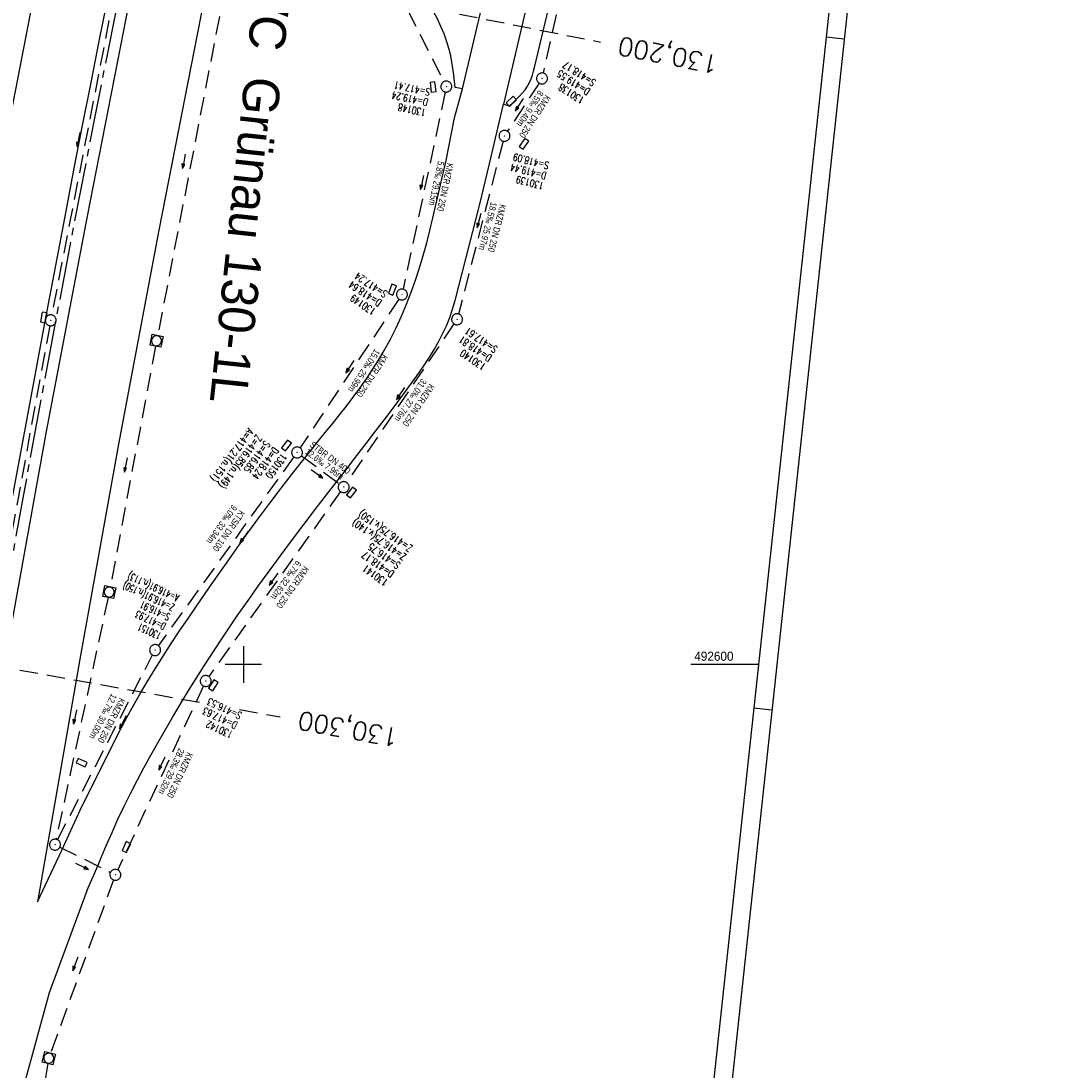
# Model space of a CAD drawing. Header units: millimetres. Extents: x 508849 to 509113, y 492318 to 492995.
# Tile 5 of 9: x 508970 to 509113, y 492544 to 492688. Entities that reach past the tile are written whole.
import ezdxf
from ezdxf.enums import TextEntityAlignment as Align

# ---------------------------------------------------------------- set-up
doc = ezdxf.new("R2010")
doc.units = ezdxf.units.MM
doc.header["$LTSCALE"] = 10
for name, pattern in [('ACHSE', [5.5, 4, -0.5, 0.5, -0.5]), ('LT00', [0]), ('LT17', [0.15, 0.1, -0.05]), ('STRICHLINIE2', [0.375, 0.25, -0.125])]:
    doc.linetypes.add(name, pattern=pattern)
for name, color, linetype in [('-BESCH', 7, 'STRICHLINIE2'), ('-BKAN004', 140, 'LT00'), ('-BSCH004', 5, 'LT00'), ('-Halt-Pfeil', 4, 'LT00'), ('A-TEXT-KILOMETER', 30, 'LT17'), ('AS-BESCHRIFT', 152, 'Continuous'), ('AX-020', 250, 'ACHSE'), ('RAHMEN', 250, 'Continuous'), ('V_AFBR_BAB', 250, 'LT00'), ('V_BFBR_BAB', 250, 'LT00'), ('V_KA_MULD', 182, 'LT00'), ('V_KA_PRUF', 182, 'LT00'), ('V_LAGEPLAN', 1, 'LT00'), ('V_RASTER', 250, 'LT00'), ('V_SINKK', 182, 'LT00')]:
    doc.layers.add(name, color=color, linetype=linetype)
doc.styles.add('Haltungsbeschriftung', font='ARIAL.TTF', dxfattribs={"width": 0.75})
doc.styles.add('Kilometrierung', font='romans.shx')
doc.styles.add('schachtbeschriftung', font='romans.shx', dxfattribs={"width": 0.75, "height": 0.2})
doc.styles.add('UNIR-O', font='unir_o.shx', dxfattribs={"height": 2.5})

# ---------------------------------------------------------------- blocks, each defined once
blk = doc.blocks.new('SYMB0003')
at = {"color": 0, "linetype": 'ByBlock'}
for p, q in [((-0.015712, 0), (0.010166, 0.012015)), ((0, -0.021257), (-0.015712, 0)), ((0.010166, 0.012015), (0, -0.021257))]:
    blk.add_line(p, q, dxfattribs=at)
for points in [[(-0.031395, 0.499013), (-0.093691, 0.491144), (-0.154509, 0.475528), (-0.21289, 0.452414), (-0.267913, 0.422164), (-0.318712, 0.385257), (-0.364484, 0.342274), (-0.404509, 0.293893), (-0.438154, 0.240877), (-0.464888, 0.184062), (-0.484292, 0.124345), (-0.496058, 0.062667), (-0.5, 0)], [(-0.5, 0), (-0.496058, -0.062667), (-0.484292, -0.124345), (-0.464888, -0.184062), (-0.438154, -0.240877), (-0.404509, -0.293893), (-0.364485, -0.342274), (-0.318712, -0.385257), (-0.267914, -0.422164), (-0.21289, -0.452414), (-0.154509, -0.475529), (-0.093691, -0.491144), (-0.031395, -0.499014), (0.031395, -0.499014)], [(0.5, 0), (0.496057, 0.062667), (0.484292, 0.124345), (0.464888, 0.184062), (0.438153, 0.240877), (0.404509, 0.293893), (0.364484, 0.342274), (0.318712, 0.385257), (0.267913, 0.422164), (0.21289, 0.452414), (0.154509, 0.475528), (0.093691, 0.491144), (0.031395, 0.499013), (-0.031395, 0.499013)], [(0.031395, -0.499014), (0.093691, -0.491144), (0.154509, -0.475529), (0.21289, -0.452414), (0.267914, -0.422164), (0.318712, -0.385257), (0.364485, -0.342274), (0.404509, -0.293893), (0.438154, -0.240877), (0.464889, -0.184062), (0.484292, -0.124345), (0.496058, -0.062667), (0.5, 0)]]:
    blk.add_lwpolyline(points, dxfattribs=at)
blk = doc.blocks.new('SYMB1210')
at = {"color": 0, "linetype": 'ByBlock'}
blk.add_line((0.018815, -0.179014), (0.055623, -0.17119), dxfattribs=at)
for points in [[(-0.2, -0.2), (-0.2, 0.2), (0.2, 0.2), (0.2, -0.2), (-0.2, -0.2)], [(0.018815, 0.179014), (-0.018815, 0.179014), (-0.055623, 0.17119), (-0.09, 0.155885), (-0.120444, 0.133766), (-0.145623, 0.105801), (-0.164438, 0.073213), (-0.176067, 0.037424), (-0.18, 0)], [(-0.18, 0), (-0.176067, -0.037424), (-0.164438, -0.073213), (-0.145623, -0.105801), (-0.120444, -0.133766), (-0.09, -0.155885), (-0.055623, -0.17119), (-0.018815, -0.179014), (0.018815, -0.179014)], [(0.18, 0), (0.176067, 0.037424), (0.164438, 0.073213), (0.145623, 0.105801), (0.120444, 0.133766), (0.09, 0.155885), (0.055623, 0.17119), (0.018815, 0.179014)], [(0.055623, -0.17119), (0.09, -0.155885), (0.120444, -0.133766), (0.145623, -0.105801), (0.164438, -0.073213), (0.176067, -0.037424), (0.18, 0)]]:
    blk.add_lwpolyline(points, dxfattribs=at)
blk = doc.blocks.new('SYMB0652')
at = {"color": 0, "linetype": 'ByBlock'}
blk.add_lwpolyline([(-0.15, -0.075), (0.15, -0.075), (0.15, 0.075), (-0.15, 0.075), (-0.15, -0.075)], dxfattribs=at)
blk = doc.blocks.new('SYMB0070')
at = {"color": 0, "linetype": 'ByBlock'}
for p, q in [((-0.5, 0), (0.2, 0)), ((0.5, 0), (0.2, 0.1)), ((0.2, 0.1), (0.2, 0)), ((0.468, 0), (0.21, 0.086)), ((0.21, 0.086), (0.21, -0.086)), ((0.21, -0.086), (0.468, 0)), ((0.22, -0.072), (0.437, 0)), ((0.23, -0.058), (0.405, 0)), ((0.24, -0.045), (0.374, 0)), ((0.342, 0), (0.25, 0.031)), ((0.25, 0.031), (0.25, -0.031)), ((0.25, -0.031), (0.342, 0)), ((0.26, -0.017), (0.31, 0)), ((0.27, -0.003), (0.279, 0))]:
    blk.add_line(p, q, dxfattribs=at)
for points in [[(0.2, 0), (0.2, -0.1), (0.5, 0)], [(0.437, 0), (0.22, 0.072), (0.22, -0.072)], [(0.405, 0), (0.23, 0.058), (0.23, -0.058)], [(0.374, 0), (0.24, 0.045), (0.24, -0.045)], [(0.31, 0), (0.26, 0.017), (0.26, -0.017)], [(0.279, 0), (0.27, 0.003), (0.27, -0.003)]]:
    blk.add_lwpolyline(points, dxfattribs=at)

msp = doc.modelspace()

# ---------------------------------------------------------------- linework, layer by layer
at = {"layer": '-BESCH'}
for p, q in [((509012.33, 492709.83), (509027.48, 492679.89)), ((509045.31, 492700.05), (509041.08, 492681.07)), ((508983.01, 492695.63), (508973.74, 492647.91)), ((508997.42, 492692.49), (508988.25, 492645.11)), ((509040.51, 492679.71), (509036.19, 492673.09)), ((509027.66, 492678.49), (509021.89, 492651.44)), ((509035.59, 492671.74), (509029.47, 492648.04)), ((509021.32, 492650.09), (509007.77, 492629.68)), ((508973.46, 492646.44), (508964.75, 492598.78)), ((509028.86, 492646.7), (509014.16, 492624.94)), ((508987.97, 492643.63), (508981.76, 492610.65)), ((509006.92, 492628.45), (508988.35, 492602.58)), ((509007.96, 492628.61), (509013.14, 492624.76)), ((509013.31, 492623.7), (508995.28, 492598.34)), ((508981.47, 492609.18), (508974.34, 492576.03)), ((508974.53, 492575.96), (508987.57, 492601.31)), ((508994.53, 492597.05), (508982.78, 492571.84)), ((508974.86, 492574.96), (508981.79, 492571.49)), ((508982.2, 492570.45), (508973.59, 492546.73)), ((508973.21, 492545.29), (508970.09, 492527.51))]:
    msp.add_line(p, q, dxfattribs=at)
at = {"layer": 'A-TEXT-KILOMETER', "ltscale": 2.5}
for p, q in [((509007.52, 492693.53), (509048.92, 492685.33)), ((508965.68, 492599.89), (508994.25, 492594.76)), ((508999.46, 492593.82), (509005.06, 492592.81))]:
    msp.add_line(p, q, dxfattribs=at)
at = {"layer": 'AX-020', "ltscale": 0.2, "flags": 128}
msp.add_lwpolyline([(509048.58, 492968.5), (509044.81, 492954.72), (509040.17, 492937.45), (509035.6, 492920.15), (509031.11, 492902.84), (509026.7, 492885.5), (509022.37, 492868.15), (509018.11, 492850.77), (509013.93, 492833.38), (509009.83, 492815.97), (509005.81, 492798.54), (509001.86, 492781.09), (508997.99, 492763.62), (508994.2, 492746.14), (508990.49, 492728.64), (508986.86, 492711.12), (508983.31, 492693.59), (508979.83, 492676.05), (508976.43, 492658.48), (508973.11, 492640.9), (508969.87, 492623.31), (508966.71, 492605.7), (508963.63, 492588.08), (508960.62, 492570.45), (508957.7, 492552.8), (508954.85, 492535.14), (508952.09, 492517.47), (508949.4, 492499.78), (508946.79, 492482.09), (508944.26, 492464.38), (508941.81, 492446.66), (508939.44, 492428.93), (508938.56, 492422.14)], dxfattribs=at)
at = {"layer": 'RAHMEN'}
for p, q in [((509079.85, 492686.02), (509082.33, 492685.76)), ((509069.94, 492594.06), (509072.42, 492593.79))]:
    msp.add_line(p, q, dxfattribs=at)
at = {"layer": 'RAHMEN', "flags": 128}
for points in [[(509042.7, 492317.88), (508848.82, 492338.77), (508919.52, 492994.98), (509113.4, 492974.09)], [(509109.58, 492961.93), (509050.12, 492410.12), (508861.21, 492430.47), (508920.67, 492982.28)]]:
    msp.add_lwpolyline(points, close=True, dxfattribs=at)
at = {"layer": 'V_AFBR_BAB', "color": 2}
msp.add_line((509030.03, 492678.89), (509029.03, 492679.08), dxfattribs=at)
at = {"layer": 'V_AFBR_BAB'}
msp.add_line((509035.64, 492676.81), (509036.46, 492676.58), dxfattribs=at)
for points in [[(509045.18, 492893.25), (509045.4, 492906.73), (509045.54, 492912.32), (509040.56, 492893.14), (509033.28, 492864.08), (509026.19, 492834.95), (509019.39, 492805.8), (509012.69, 492776.69), (509006.3, 492747.46), (509006.22, 492747.03), (509006.03, 492746.13), (509000.17, 492718.26), (508994.16, 492688.94), (508988.4, 492659.54), (508982.89, 492630.2), (508977.57, 492600.74), (508971.81, 492567.46), (508975.14, 492574.52), (508977.62, 492580.03)], [(509046.96, 492723.14), (509046.26, 492722.13), (509043.99, 492712.28), (509039.53, 492693.42), (509035.64, 492676.81)], [(509030.03, 492678.89), (509033.67, 492694.4)], [(508977.62, 492580.03), (508982.82, 492590.39), (508983.76, 492592.23), (508984.75, 492594.04), (508985.77, 492595.84), (508986.82, 492597.62), (508987.9, 492599.38), (508989, 492601.13), (508990.12, 492602.86), (508991.27, 492604.59), (508992.42, 492606.3), (508993.59, 492608.01), (508994.76, 492609.71), (508996.22, 492611.81), (508997.68, 492613.89), (508999.15, 492615.97), (509000.63, 492618.03), (509002.13, 492620.09), (509003.64, 492622.13), (509005.18, 492624.17), (509006.73, 492626.18), (509008.31, 492628.19), (509009.28, 492629.39), (509010.26, 492630.59), (509011.23, 492631.8), (509012.2, 492633), (509013.16, 492634.21), (509014.12, 492635.42), (509015.05, 492636.65), (509015.96, 492637.89), (509016.85, 492639.15), (509017.7, 492640.42), (509018.52, 492641.72), (509019.31, 492643.04), (509020.15, 492644.58), (509020.94, 492646.15), (509021.67, 492647.76), (509022.36, 492649.38), (509023, 492651.03), (509023.59, 492652.7), (509024.14, 492654.38), (509024.65, 492656.08), (509025.13, 492657.79), (509025.57, 492659.5), (509025.97, 492661.21), (509027.77, 492669.09), (509028.93, 492674.94), (509030.03, 492678.89)], [(508978.54, 492568.97), (508980.09, 492572.48), (508980.56, 492573.61), (508981.03, 492574.73), (508981.51, 492575.86), (508982, 492576.98), (508982.82, 492578.77), (508983.67, 492580.55), (508984.54, 492582.32), (508985.44, 492584.07), (508986.37, 492585.81), (508987.31, 492587.54), (508988.27, 492589.26), (508990.33, 492592.82), (508992.45, 492596.33), (508994.63, 492599.8), (508996.87, 492603.24), (508999.16, 492606.64), (509000.64, 492608.76), (509002.14, 492610.87), (509003.65, 492612.96), (509005.18, 492615.04), (509006.72, 492617.12), (509008.27, 492619.18), (509009.83, 492621.23), (509011.4, 492623.27), (509012.97, 492625.31), (509014.26, 492626.97), (509015.55, 492628.63), (509016.83, 492630.29), (509018.12, 492631.96), (509019.4, 492633.64), (509020.68, 492635.33), (509021.95, 492637.04), (509022.69, 492638.04), (509023.41, 492639.04), (509024.12, 492640.06), (509024.82, 492641.08), (509025.49, 492642.12), (509026.13, 492643.17), (509026.73, 492644.24), (509027.29, 492645.33), (509027.81, 492646.43), (509028.27, 492647.56), (509028.67, 492648.71), (509029, 492649.88), (509032.39, 492663.09), (509033.91, 492669.4), (509034.85, 492673.5), (509035.64, 492676.81)]]:
    msp.add_lwpolyline(points, dxfattribs=at)
at = {"layer": 'V_BFBR_BAB'}
for points in [[(508957.74, 492543.27), (508962.61, 492572.99), (508967.72, 492602.51), (508973.04, 492631.95), (508978.63, 492661.45), (508984.38, 492690.87), (508990.35, 492720.21), (508996.54, 492749.59), (509002.97, 492778.87), (509009.65, 492808.16), (509016.5, 492837.33), (509023.59, 492866.41)], [(508989.86, 492786.46), (508992.1, 492790), (508990.36, 492781.77), (508983.89, 492752.49), (508977.68, 492723.01), (508971.62, 492693.51), (508965.84, 492663.99), (508960.3, 492634.4), (508954.92, 492604.76), (508949.85, 492575.1), (508944.99, 492545.42), (508940.31, 492515.67), (508935.88, 492486.06), (508935.13, 492491.65)], [(509029.03, 492679.08), (509028.93, 492679.96), (509028.83, 492680.84), (509028.71, 492681.71), (509028.58, 492682.58), (509028.41, 492683.44), (509028.21, 492684.3), (509027.89, 492685.37), (509027.5, 492686.43), (509027.07, 492687.47), (509026.58, 492688.5), (509026.05, 492689.5), (509025.5, 492690.48), (509024.91, 492691.45), (509017.28, 492703.77)], [(508981.41, 492691.55), (508980.24, 492685.67), (508979.08, 492679.79), (508977.93, 492673.9), (508976.79, 492668.02), (508975.66, 492662.13), (508974.25, 492654.71), (508972.86, 492647.3), (508971.47, 492639.88), (508970.09, 492632.46), (508969.01, 492626.58), (508967.93, 492620.7), (508966.87, 492614.81), (508965.81, 492608.92), (508964.76, 492603.03), (508963.46, 492595.64), (508962.18, 492588.25), (508960.92, 492580.85), (508959.67, 492573.45), (508958.44, 492566.06), (508957.22, 492558.67), (508956.01, 492551.28), (508954.81, 492543.88)], [(508978.54, 492568.97), (508973.38, 492554.97), (508969.65, 492541.25), (508964.45, 492512.02), (508959.99, 492482.38), (508955.81, 492452.73), (508951.74, 492423.15), (508951.44, 492420.75)]]:
    msp.add_lwpolyline(points, dxfattribs=at)
at = {"layer": 'V_LAGEPLAN'}
msp.add_lwpolyline([(509036.46, 492676.58), (509036.92, 492677), (509037.36, 492677.43), (509037.8, 492677.87), (509038.21, 492678.31), (509038.59, 492678.78), (509038.93, 492679.27), (509039.21, 492679.79), (509039.43, 492680.29), (509039.6, 492680.8), (509039.74, 492681.33), (509039.87, 492681.85), (509042.55, 492692.98)], dxfattribs=at)
at = {"layer": 'V_RASTER'}
for p, q in [((509000, 492602.5), (509000, 492597.5)), ((509002.5, 492600), (508997.5, 492600)), ((509070.58, 492600), (509061.33, 492600))]:
    msp.add_line(p, q, dxfattribs=at)

# ---------------------------------------------------------------- block references
at = {"layer": '-Halt-Pfeil', "yscale": 1.999999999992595, "zscale": 2}
for p, xscale, rotation in [((509037.8, 492676.73), 1.999999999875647, 236.8864585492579), ((508977.4, 492671.96), 1.999999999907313, 259.0009985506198), ((508991.85, 492668.99), 1.999999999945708, 259.0465985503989), ((509024.47, 492666.07), 2.000000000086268, 257.9577285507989), ((509032.28, 492660.84), 1.999999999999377, 255.5085485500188), ((509014.58, 492640.83), 2.000000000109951, 236.4219285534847), ((509021.53, 492637.16), 1.999999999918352, 235.9652285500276), ((508983.88, 492627.33), 2.000000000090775, 259.3483485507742), ((509010.1, 492626.14), 1.999999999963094, 323.3927485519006), ((509000.1, 492617.46), 1.999999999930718, 234.581718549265), ((509004.12, 492611.68), 1.999999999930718, 234.581718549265), ((508976.93, 492592.81), 1.999999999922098, 257.8770085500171), ((508983.5, 492592.06), 1.999999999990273, 242.7837320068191), ((508988.82, 492586.4), 1.999999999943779, 245.0172585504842), ((508977.88, 492572.33), 2.000000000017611, 333.4276985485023), ((508976.96, 492558.93), 2.000000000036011, 250.0541085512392)]:
    msp.add_blockref('SYMB0070', p, dxfattribs=dict(at, xscale=xscale, rotation=rotation))
at = {"layer": 'V_KA_MULD', "yscale": 3.79999999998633, "zscale": 3.8}
for p, xscale, rotation in [((508988.1, 492644.37), 3.800000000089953, 78.90040437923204), ((508981.62, 492609.92), 3.799999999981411, 78.71371042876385), ((508973.34, 492546.02), 3.800000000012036, 165.6306542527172)]:
    msp.add_blockref('SYMB1210', p, dxfattribs=dict(at, xscale=xscale, rotation=rotation))
at = {"layer": 'V_KA_PRUF', "xscale": 1.500000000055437, "yscale": 1.499999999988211, "zscale": 1.5, "rotation": 263.8503185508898}
for p in [(509040.92, 492680.34), (509027.81, 492679.22), (509035.78, 492672.46), (509021.73, 492650.71), (508973.6, 492647.18), (509029.28, 492647.32), (509007.36, 492629.06), (509013.74, 492624.31), (508987.91, 492601.97), (508994.84, 492597.73), (508974.19, 492575.29), (508982.46, 492571.16)]:
    msp.add_blockref('SYMB0003', p, dxfattribs=at)
at = {"layer": 'V_SINKK', "yscale": 4.500000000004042, "zscale": 4.5}
for p, xscale, rotation in [((509026, 492679.16), 4.499999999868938, 96.79978504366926), ((509036.71, 492677.2), 4.499999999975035, 43.28303057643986), ((509038.45, 492671.38), 4.499999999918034, 54.42404961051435), ((509020.42, 492651.38), 4.49999999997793, 249.2386773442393), ((508972.65, 492647.58), 4.499999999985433, 79.24950922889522), ((509005.91, 492630.02), 4.50000000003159, 232.3330747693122), ((509014.81, 492623.57), 4.500000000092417, 52.05865812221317), ((508995.89, 492597.14), 4.49999999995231, 57.39437207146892), ((508977.85, 492586.54), 4.50000000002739, 155.9665560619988), ((508983.97, 492574.95), 4.500000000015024, 64.51737711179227)]:
    msp.add_blockref('SYMB0652', p, dxfattribs=dict(at, xscale=xscale, rotation=rotation))

# ---------------------------------------------------------------- texts
at = {"layer": '-BKAN004', "style": 'Haltungsbeschriftung', "width": 0.75}
for s, rotation, p in [('8.5‰ 9.40m', 236.8865, (509040.45, 492678.79)), ('KMZR DN 250', 236.8865, (509041.39, 492678.16)), ('5.8‰ 29.15m', 257.9577, (509026.67, 492669.06)), ('KMZR DN 250', 257.9577, (509027.92, 492668.79)), ('18.5‰ 25.97m', 255.5085, (509033.91, 492663.47)), ('KMZR DN 250', 255.5085, (509035.15, 492663.15)), ('15.0‰ 25.99m', 236.4219, (509018.03, 492643.33)), ('KMZR DN 250', 236.4219, (509019.1, 492642.62)), ('31.0‰ 27.76m', 235.9652, (509024.44, 492639.27)), ('KMZR DN 250', 235.9652, (509025.5, 492638.56)), ('STBR DN 400', 323.3928, (509009.01, 492629.93)), ('12.6‰ 7.96m', 323.3928, (509008.36, 492628.95)), ('9.0‰ 33.34m', 234.5817, (508998.48, 492621.96)), ('KTSR DN 100', 234.5817, (508999.52, 492621.22)), ('6.7‰ 32.62m', 234.5817, (509007.29, 492614.32)), ('KMZR DN 250', 234.5817, (509008.33, 492613.57)), ('12.7‰ 30.00m', 242.7837, (508981.93, 492596.06)), ('KMZR DN 250', 242.7837, (508983.07, 492595.48)), ('28.3‰ 29.32m', 245.0173, (508991.16, 492588.58)), ('KMZR DN 250', 245.0173, (508992.32, 492588.04))]:
    msp.add_text(s, height=0.9, rotation=rotation, dxfattribs=at).set_placement(p)
at = {"layer": '-BSCH004', "style": 'schachtbeschriftung'}
for s, rotation, width, p in [('S=418.17', 146.8865, 0.75, (509048.4, 492680.02)), ('D=419.55', 146.8865, 0.75, (509047.62, 492678.81)), ('S=417.41', 167.9577, 0.75, (509025.68, 492678.92)), ('130138', 146.8865, 0.75, (509046.83, 492677.6)), ('D=419.24', 167.9577, 0.75, (509025.38, 492677.52)), ('130148', 167.9577, 0.75, (509025.08, 492676.11)), ('S=418.09', 165.5086, 0.75, (509041.96, 492668.83)), ('D=419.44', 165.5086, 0.75, (509041.6, 492667.44)), ('130139', 165.5086, 0.75, (509041.24, 492666.04)), ('D=418.64', 146.4219, 0.75, (509019.06, 492649.85)), ('S=417.24', 146.4219, 0.75, (509019.86, 492651.05)), ('130149', 146.4219, 0.75, (509018.27, 492648.65)), ('S=417.61', 145.9652, 0.75, (509034.95, 492643.46)), ('D=418.81', 145.9652, 0.75, (509034.14, 492642.27)), ('130140', 145.9652, 0.75, (509033.33, 492641.07)), ('A=417.21(n.151)', 233.3928, 0.75, (509000.65, 492632.48)), ('Z=416.85(n.149)', 233.3928, 0.75, (509001.81, 492631.62)), ('S=416.85', 233.3928, 0.75, (509002.96, 492630.76)), ('D=418.24', 233.3928, 0.75, (509004.12, 492629.9)), ('130150', 233.3928, 0.75, (509005.27, 492629.04)), ('Z=416.75(v.150)', 144.5817, 0.75, (509023.29, 492616.17)), ('Z=416.75(v.140)', 144.5817, 0.75, (509022.45, 492615)), ('S=416.75', 144.5817, 0.75, (509021.62, 492613.82)), ('D=418.17', 144.5817, 0.75, (509020.78, 492612.65)), ('130141', 144.5817, 0.75, (509019.95, 492611.48)), ('A=416.91(n.113)', 155.0173, 0.65, (508991.29, 492609.49)), ('Z=416.91(n.150)', 155.0173, 0.65, (508990.69, 492608.19)), ('S=416.91', 155.0173, 0.65, (508990.08, 492606.88)), ('D=417.93', 155.0173, 0.65, (508989.47, 492605.58)), ('130151', 155.0173, 0.65, (508988.86, 492604.27)), ('S=416.53', 155.0173, 0.75, (508999.89, 492593.34)), ('D=417.63', 155.0173, 0.75, (508999.29, 492592.04)), ('130142', 155.0173, 0.75, (508998.68, 492590.73))]:
    msp.add_text(s, height=1, rotation=rotation, dxfattribs=dict(at, width=width)).set_placement(p)
at = {"layer": 'A-TEXT-KILOMETER', "style": 'Kilometrierung'}
for s, rotation, p in [('130,200', 168.9854, (509051.37, 492684.85)), ('130,300', 169.8503, (509007.52, 492592.37))]:
    msp.add_text(s, height=2.5, rotation=rotation, dxfattribs=at).set_placement(p, align=Align.MIDDLE_RIGHT)
at = {"layer": 'AS-BESCHRIFT', "style": 'UNIR-O'}
msp.add_text('PWC  Grünau 130-1L', height=5, rotation=263.8503, dxfattribs=at).set_placement((509002.28, 492699.97))
at = {"layer": 'V_RASTER', "width": 0.965}
msp.add_text(' 492600', height=1.25, rotation=359.9994, dxfattribs=at).set_placement((509061.33, 492600.5))

doc.saveas('drawing.dxf')
